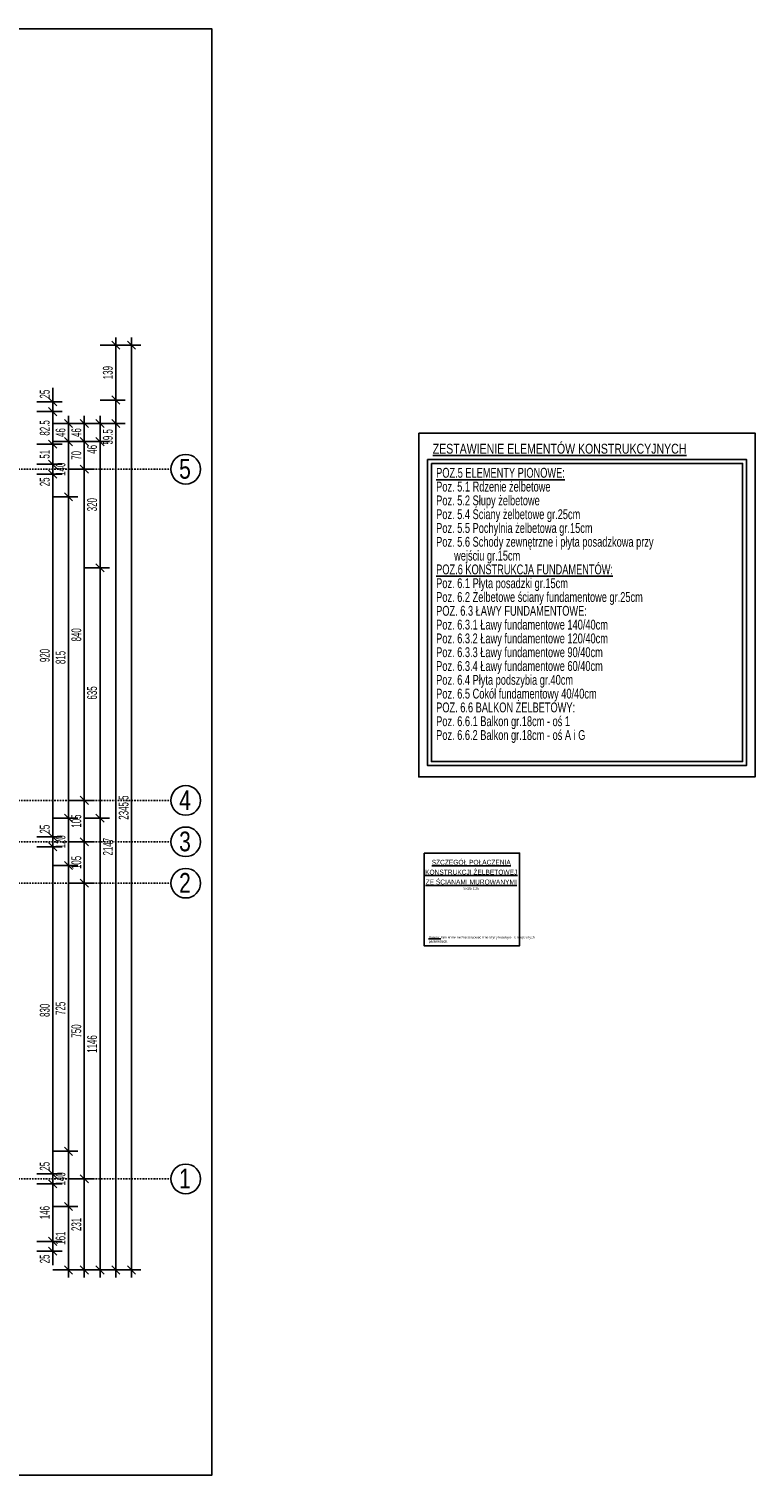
# Model space of a CAD drawing. Header units: millimetres. Extents: x -12386 to -7050, y -1495 to 2173.
# Tile 25 of 25: x -8892 to -7050, y -1495 to 2173. Entities that reach past the tile are written whole.
import ezdxf
from ezdxf.enums import TextEntityAlignment as Align

# ---------------------------------------------------------------- set-up
doc = ezdxf.new("R2010")
doc.units = ezdxf.units.MM
doc.header["$LTSCALE"] = 10
doc.linetypes.add('MO', pattern=[0.7, 0.35, -0.17, 0.01, -0.17])
doc.layers.add('BA_obw', color=230, linetype='Continuous', plot=False)
doc.layers.add('BZ_obw', color=230, linetype='Continuous', plot=False)
for name, color, linetype in [('BA_txs', 2, 'Continuous'), ('BA_wym', 1, 'Continuous'), ('BD_osm', 1, 'MO'), ('BD_txs', 2, 'Continuous'), ('BD_wic', 1, 'Continuous'), ('BZ_sym', 7, 'Continuous'), ('BZ_txg', 3, 'Continuous'), ('BZ_txs', 2, 'Continuous')]:
    doc.layers.add(name, color=color, linetype=linetype)
doc.styles.add('BIKTG', font='bikromsw.shx', dxfattribs={"width": 0.8})
doc.styles.add('BIKTS', font='bikromsw.shx', dxfattribs={"width": 0.8})
doc.styles.add('BIKWYM', font='bikromsw.shx', dxfattribs={"width": 0.6})
doc.dimstyles.new('BA_KR_100_cm', dxfattribs={"dimtxt": 25, "dimasz": 1.666667, "dimexe": 24, "dimexo": 0, "dimgap": 0, "dimtad": 0, "dimdec": 1, "dimrnd": 0.5, "dimzin": 9, "dimdsep": 46, "dimtxsty": 'BIKWYM', "dimblk": 'WYM-KR', "dimcen": 0, "dimdle": 20, "dimclrd": 256, "dimclre": 256, "dimclrt": 2, "dimadec": 0, "dimazin": 0, "dimtfac": 0.033333, "dimtdec": 1, "dimtmove": 0, "dimatfit": 3, "dimldrblk": 'WYM-KR', "dimfxl": 25, "dimfxlon": 1, "dimtvp": 0.8, "dimtolj": 1, "dimarcsym": 0})

# ---------------------------------------------------------------- blocks, each defined once
blk = doc.blocks.new('eoprz')
blk = doc.blocks.new('WYM-KR')
at = {"linetype": 'ByBlock'}
blk.add_line((11.52, 0), (-11.52, 0), dxfattribs=at)
at = {"color": 7, "linetype": 'ByBlock'}
blk.add_line((6.24, 6.24), (-6.24, -6.24), dxfattribs=at)
blk = doc.blocks.new('*D91')
at = {"layer": 'BA_wym', "lineweight": -2}
for p, q in [((-8872.1, -902.1), (-8808.1, -902.1)), ((-8832.1, -900.5), (-8832.1, -898.8)), ((-8832.1, -902.1), (-8832.1, -927.1)), ((-8872.1, -927.1), (-8808.1, -927.1)), ((-8832.1, -928.8), (-8832.1, -962.9))]:
    blk.add_line(p, q, dxfattribs=at)
at = {"layer": 'Defpoints', "color": 0}
for p in [(-8872.1, -902.1), (-8872.1, -927.1), (-8832.1, -927.1)]:
    blk.add_point(p, dxfattribs=at)
at = {"layer": 'BA_wym', "lineweight": -2, "xscale": 1.666666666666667, "yscale": 1.666666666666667, "zscale": 1.666666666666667}
for p, rotation in [((-8832.1, -902.1), 270), ((-8832.1, -927.1), 90)]:
    blk.add_blockref('WYM-KR', p, dxfattribs=dict(at, rotation=rotation))
at = {"layer": 'BA_wym', "color": 2, "insert": (-8852.1, -946.7), "char_height": 25, "attachment_point": 5, "rotation": 90, "style": 'BIKWYM'}
blk.add_mtext('\\A1;25', dxfattribs=at)
blk = doc.blocks.new('*D92')
at = {"layer": 'BA_wym', "lineweight": -2}
for p, q in [((-8872.1, -756.1), (-8808.1, -756.1)), ((-8832.1, -757.8), (-8832.1, -900.5)), ((-8872.1, -902.1), (-8808.1, -902.1))]:
    blk.add_line(p, q, dxfattribs=at)
at = {"layer": 'Defpoints', "color": 0}
for p in [(-8872.1, -756.1), (-8872.1, -902.1), (-8832.1, -902.1)]:
    blk.add_point(p, dxfattribs=at)
at = {"layer": 'BA_wym', "lineweight": -2, "xscale": 1.666666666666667, "yscale": 1.666666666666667, "zscale": 1.666666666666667}
for p, rotation in [((-8832.1, -756.1), 90), ((-8832.1, -902.1), 270)]:
    blk.add_blockref('WYM-KR', p, dxfattribs=dict(at, rotation=rotation))
at = {"layer": 'BA_wym', "color": 2, "insert": (-8852.1, -829.1), "char_height": 25, "attachment_point": 5, "rotation": 90, "style": 'BIKWYM'}
blk.add_mtext('\\A1;146', dxfattribs=at)
blk = doc.blocks.new('*D93')
at = {"layer": 'BA_wym', "lineweight": -2}
for p, q in [((-8832.1, -729.5), (-8832.1, -695.4)), ((-8872.1, -731.1), (-8808.1, -731.1)), ((-8832.1, -756.1), (-8832.1, -731.1)), ((-8872.1, -756.1), (-8808.1, -756.1)), ((-8832.1, -757.8), (-8832.1, -759.5))]:
    blk.add_line(p, q, dxfattribs=at)
at = {"layer": 'Defpoints', "color": 0}
for p in [(-8872.1, -731.1), (-8832.1, -731.1), (-8872.1, -756.1)]:
    blk.add_point(p, dxfattribs=at)
at = {"layer": 'BA_wym', "lineweight": -2, "xscale": 1.666666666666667, "yscale": 1.666666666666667, "zscale": 1.666666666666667}
for p, rotation in [((-8832.1, -731.1), 270), ((-8832.1, -756.1), 90)]:
    blk.add_blockref('WYM-KR', p, dxfattribs=dict(at, rotation=rotation))
at = {"layer": 'BA_wym', "color": 2, "insert": (-8852.1, -711.6), "char_height": 25, "attachment_point": 5, "rotation": 90, "style": 'BIKWYM'}
blk.add_mtext('\\A1;25', dxfattribs=at)
blk = doc.blocks.new('*D94')
at = {"layer": 'BA_wym', "lineweight": -2}
for p, q in [((-8872.1, 98.9), (-8808.1, 98.9)), ((-8832.1, 97.2), (-8832.1, -729.5)), ((-8872.1, -731.1), (-8808.1, -731.1))]:
    blk.add_line(p, q, dxfattribs=at)
at = {"layer": 'Defpoints', "color": 0}
for p in [(-8872.1, 98.9), (-8872.1, -731.1), (-8832.1, -731.1)]:
    blk.add_point(p, dxfattribs=at)
at = {"layer": 'BA_wym', "lineweight": -2, "xscale": 1.666666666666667, "yscale": 1.666666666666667, "zscale": 1.666666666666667}
for p, rotation in [((-8832.1, 98.9), 90), ((-8832.1, -731.1), 270)]:
    blk.add_blockref('WYM-KR', p, dxfattribs=dict(at, rotation=rotation))
at = {"layer": 'BA_wym', "color": 2, "insert": (-8852.1, -316.1), "char_height": 25, "attachment_point": 5, "rotation": 90, "style": 'BIKWYM'}
blk.add_mtext('\\A1;830', dxfattribs=at)
blk = doc.blocks.new('*D95')
at = {"layer": 'BA_wym', "lineweight": -2}
for p, q in [((-8832.1, 125.5), (-8832.1, 159.6)), ((-8872.1, 123.9), (-8808.1, 123.9)), ((-8832.1, 98.9), (-8832.1, 123.9)), ((-8872.1, 98.9), (-8808.1, 98.9)), ((-8832.1, 97.2), (-8832.1, 95.5))]:
    blk.add_line(p, q, dxfattribs=at)
at = {"layer": 'Defpoints', "color": 0}
for p in [(-8872.1, 123.9), (-8832.1, 123.9), (-8872.1, 98.9)]:
    blk.add_point(p, dxfattribs=at)
at = {"layer": 'BA_wym', "lineweight": -2, "xscale": 1.666666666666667, "yscale": 1.666666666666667, "zscale": 1.666666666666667}
for p, rotation in [((-8832.1, 123.9), 270), ((-8832.1, 98.9), 90)]:
    blk.add_blockref('WYM-KR', p, dxfattribs=dict(at, rotation=rotation))
at = {"layer": 'BA_wym', "color": 2, "insert": (-8852.1, 143.4), "char_height": 25, "attachment_point": 5, "rotation": 90, "style": 'BIKWYM'}
blk.add_mtext('\\A1;25', dxfattribs=at)
blk = doc.blocks.new('*D96')
at = {"layer": 'BA_wym', "lineweight": -2}
for p, q in [((-8872.1, 1043.9), (-8808.1, 1043.9)), ((-8832.1, 125.5), (-8832.1, 1042.2)), ((-8872.1, 123.9), (-8808.1, 123.9))]:
    blk.add_line(p, q, dxfattribs=at)
at = {"layer": 'Defpoints', "color": 0}
for p in [(-8872.1, 1043.9), (-8832.1, 1043.9), (-8872.1, 123.9)]:
    blk.add_point(p, dxfattribs=at)
at = {"layer": 'BA_wym', "lineweight": -2, "xscale": 1.666666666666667, "yscale": 1.666666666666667, "zscale": 1.666666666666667}
for p, rotation in [((-8832.1, 1043.9), 90), ((-8832.1, 123.9), 270)]:
    blk.add_blockref('WYM-KR', p, dxfattribs=dict(at, rotation=rotation))
at = {"layer": 'BA_wym', "color": 2, "insert": (-8852.1, 583.9), "char_height": 25, "attachment_point": 5, "rotation": 90, "style": 'BIKWYM'}
blk.add_mtext('\\A1;920', dxfattribs=at)
blk = doc.blocks.new('*D97')
at = {"layer": 'BA_wym', "lineweight": -2}
for p, q in [((-8872.1, 1068.9), (-8808.1, 1068.9)), ((-8832.1, 1070.5), (-8832.1, 1072.2)), ((-8832.1, 1068.9), (-8832.1, 1043.9)), ((-8872.1, 1043.9), (-8808.1, 1043.9)), ((-8832.1, 1042.2), (-8832.1, 1008.1))]:
    blk.add_line(p, q, dxfattribs=at)
at = {"layer": 'Defpoints', "color": 0}
for p in [(-8872.1, 1068.9), (-8872.1, 1043.9), (-8832.1, 1043.9)]:
    blk.add_point(p, dxfattribs=at)
at = {"layer": 'BA_wym', "lineweight": -2, "xscale": 1.666666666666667, "yscale": 1.666666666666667, "zscale": 1.666666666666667}
for p, rotation in [((-8832.1, 1068.9), 270), ((-8832.1, 1043.9), 90)]:
    blk.add_blockref('WYM-KR', p, dxfattribs=dict(at, rotation=rotation))
at = {"layer": 'BA_wym', "color": 2, "insert": (-8852.1, 1024.3), "char_height": 25, "attachment_point": 5, "rotation": 90, "style": 'BIKWYM'}
blk.add_mtext('\\A1;25', dxfattribs=at)
blk = doc.blocks.new('*D98')
at = {"layer": 'BA_wym', "lineweight": -2}
for p, q in [((-8872.1, 1119.9), (-8808.1, 1119.9)), ((-8832.1, 1070.5), (-8832.1, 1118.2)), ((-8872.1, 1068.9), (-8808.1, 1068.9))]:
    blk.add_line(p, q, dxfattribs=at)
at = {"layer": 'Defpoints', "color": 0}
for p in [(-8872.1, 1119.9), (-8832.1, 1119.9), (-8872.1, 1068.9)]:
    blk.add_point(p, dxfattribs=at)
at = {"layer": 'BA_wym', "lineweight": -2, "xscale": 1.666666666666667, "yscale": 1.666666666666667, "zscale": 1.666666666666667}
for p, rotation in [((-8832.1, 1119.9), 90), ((-8832.1, 1068.9), 270)]:
    blk.add_blockref('WYM-KR', p, dxfattribs=dict(at, rotation=rotation))
at = {"layer": 'BA_wym', "color": 2, "insert": (-8852.1, 1094.4), "char_height": 25, "attachment_point": 5, "rotation": 90, "style": 'BIKWYM'}
blk.add_mtext('\\A1;51', dxfattribs=at)
blk = doc.blocks.new('*D99')
at = {"layer": 'BA_wym', "lineweight": -2}
for p, q in [((-8872.1, 1202.4), (-8808.1, 1202.4)), ((-8832.1, 1200.7), (-8832.1, 1121.5)), ((-8872.1, 1119.9), (-8808.1, 1119.9))]:
    blk.add_line(p, q, dxfattribs=at)
at = {"layer": 'Defpoints', "color": 0}
for p in [(-8872.1, 1202.4), (-8872.1, 1119.9), (-8832.1, 1119.9)]:
    blk.add_point(p, dxfattribs=at)
at = {"layer": 'BA_wym', "lineweight": -2, "xscale": 1.666666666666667, "yscale": 1.666666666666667, "zscale": 1.666666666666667}
for p, rotation in [((-8832.1, 1202.4), 90), ((-8832.1, 1119.9), 270)]:
    blk.add_blockref('WYM-KR', p, dxfattribs=dict(at, rotation=rotation))
at = {"layer": 'BA_wym', "color": 2, "insert": (-8852.1, 1161.1), "char_height": 25, "attachment_point": 5, "rotation": 90, "style": 'BIKWYM'}
blk.add_mtext('\\A1;82.5', dxfattribs=at)
blk = doc.blocks.new('*D100')
at = {"layer": 'BA_wym', "lineweight": -2}
for p, q in [((-8832.1, 1229), (-8832.1, 1263.1)), ((-8872.1, 1227.4), (-8808.1, 1227.4)), ((-8832.1, 1202.4), (-8832.1, 1227.4)), ((-8872.1, 1202.4), (-8808.1, 1202.4)), ((-8832.1, 1200.7), (-8832.1, 1199))]:
    blk.add_line(p, q, dxfattribs=at)
at = {"layer": 'Defpoints', "color": 0}
for p in [(-8872.1, 1227.4), (-8832.1, 1227.4), (-8872.1, 1202.4)]:
    blk.add_point(p, dxfattribs=at)
at = {"layer": 'BA_wym', "lineweight": -2, "xscale": 1.666666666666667, "yscale": 1.666666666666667, "zscale": 1.666666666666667}
for p, rotation in [((-8832.1, 1227.4), 270), ((-8832.1, 1202.4), 90)]:
    blk.add_blockref('WYM-KR', p, dxfattribs=dict(at, rotation=rotation))
at = {"layer": 'BA_wym', "color": 2, "insert": (-8852.1, 1246.9), "char_height": 25, "attachment_point": 5, "rotation": 90, "style": 'BIKWYM'}
blk.add_mtext('\\A1;25', dxfattribs=at)
blk = doc.blocks.new('*D101')
at = {"layer": 'BA_wym', "lineweight": -2}
for p, q in [((-8832.1, -813.6), (-8768.1, -813.6)), ((-8792.1, -815.3), (-8792.1, -973)), ((-8832.1, -974.6), (-8768.1, -974.6))]:
    blk.add_line(p, q, dxfattribs=at)
at = {"layer": 'Defpoints', "color": 0}
for p in [(-8832.1, -813.6), (-8832.1, -974.6), (-8792.1, -974.6)]:
    blk.add_point(p, dxfattribs=at)
at = {"layer": 'BA_wym', "lineweight": -2, "xscale": 1.666666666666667, "yscale": 1.666666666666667, "zscale": 1.666666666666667}
for p, rotation in [((-8792.1, -813.6), 90), ((-8792.1, -974.6), 270)]:
    blk.add_blockref('WYM-KR', p, dxfattribs=dict(at, rotation=rotation))
at = {"layer": 'BA_wym', "color": 2, "insert": (-8812.1, -894.1), "char_height": 25, "attachment_point": 5, "rotation": 90, "style": 'BIKWYM'}
blk.add_mtext('\\A1;161', dxfattribs=at)
blk = doc.blocks.new('*D102')
at = {"layer": 'BA_wym', "lineweight": -2}
for p, q in [((-8832.1, -673.6), (-8768.1, -673.6)), ((-8792.1, -812), (-8792.1, -675.3)), ((-8832.1, -813.6), (-8768.1, -813.6))]:
    blk.add_line(p, q, dxfattribs=at)
at = {"layer": 'Defpoints', "color": 0}
for p in [(-8832.1, -673.6), (-8792.1, -673.6), (-8832.1, -813.6)]:
    blk.add_point(p, dxfattribs=at)
at = {"layer": 'BA_wym', "lineweight": -2, "xscale": 1.666666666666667, "yscale": 1.666666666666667, "zscale": 1.666666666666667}
for p, rotation in [((-8792.1, -673.6), 90), ((-8792.1, -813.6), 270)]:
    blk.add_blockref('WYM-KR', p, dxfattribs=dict(at, rotation=rotation))
at = {"layer": 'BA_wym', "color": 2, "insert": (-8812.1, -743.6), "char_height": 25, "attachment_point": 5, "rotation": 90, "style": 'BIKWYM'}
blk.add_mtext('\\A1;140', dxfattribs=at)
blk = doc.blocks.new('*D103')
at = {"layer": 'BA_wym', "lineweight": -2}
for p, q in [((-8832.1, 51.4), (-8768.1, 51.4)), ((-8792.1, 49.7), (-8792.1, -672)), ((-8832.1, -673.6), (-8768.1, -673.6))]:
    blk.add_line(p, q, dxfattribs=at)
at = {"layer": 'Defpoints', "color": 0}
for p in [(-8832.1, 51.4), (-8832.1, -673.6), (-8792.1, -673.6)]:
    blk.add_point(p, dxfattribs=at)
at = {"layer": 'BA_wym', "lineweight": -2, "xscale": 1.666666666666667, "yscale": 1.666666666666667, "zscale": 1.666666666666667}
for p, rotation in [((-8792.1, 51.4), 90), ((-8792.1, -673.6), 270)]:
    blk.add_blockref('WYM-KR', p, dxfattribs=dict(at, rotation=rotation))
at = {"layer": 'BA_wym', "color": 2, "insert": (-8812.1, -311.1), "char_height": 25, "attachment_point": 5, "rotation": 90, "style": 'BIKWYM'}
blk.add_mtext('\\A1;725', dxfattribs=at)
blk = doc.blocks.new('*D104')
at = {"layer": 'BA_wym', "lineweight": -2}
for p, q in [((-8832.1, 171.4), (-8768.1, 171.4)), ((-8792.1, 53), (-8792.1, 169.7)), ((-8832.1, 51.4), (-8768.1, 51.4))]:
    blk.add_line(p, q, dxfattribs=at)
at = {"layer": 'Defpoints', "color": 0}
for p in [(-8832.1, 171.4), (-8792.1, 171.4), (-8832.1, 51.4)]:
    blk.add_point(p, dxfattribs=at)
at = {"layer": 'BA_wym', "lineweight": -2, "xscale": 1.666666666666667, "yscale": 1.666666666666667, "zscale": 1.666666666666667}
for p, rotation in [((-8792.1, 171.4), 90), ((-8792.1, 51.4), 270)]:
    blk.add_blockref('WYM-KR', p, dxfattribs=dict(at, rotation=rotation))
at = {"layer": 'BA_wym', "color": 2, "insert": (-8812.1, 111.4), "char_height": 25, "attachment_point": 5, "rotation": 90, "style": 'BIKWYM'}
blk.add_mtext('\\A1;120', dxfattribs=at)
blk = doc.blocks.new('*D105')
at = {"layer": 'BA_wym', "lineweight": -2}
for p, q in [((-8832.1, 986.4), (-8768.1, 986.4)), ((-8792.1, 173), (-8792.1, 984.7)), ((-8832.1, 171.4), (-8768.1, 171.4))]:
    blk.add_line(p, q, dxfattribs=at)
at = {"layer": 'Defpoints', "color": 0}
for p in [(-8832.1, 986.4), (-8792.1, 986.4), (-8832.1, 171.4)]:
    blk.add_point(p, dxfattribs=at)
at = {"layer": 'BA_wym', "lineweight": -2, "xscale": 1.666666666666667, "yscale": 1.666666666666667, "zscale": 1.666666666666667}
for p, rotation in [((-8792.1, 986.4), 90), ((-8792.1, 171.4), 270)]:
    blk.add_blockref('WYM-KR', p, dxfattribs=dict(at, rotation=rotation))
at = {"layer": 'BA_wym', "color": 2, "insert": (-8812.1, 578.9), "char_height": 25, "attachment_point": 5, "rotation": 90, "style": 'BIKWYM'}
blk.add_mtext('\\A1;815', dxfattribs=at)
blk = doc.blocks.new('*D106')
at = {"layer": 'BA_wym', "lineweight": -2}
for p, q in [((-8832.1, 1126.4), (-8768.1, 1126.4)), ((-8792.1, 1124.7), (-8792.1, 988)), ((-8832.1, 986.4), (-8768.1, 986.4))]:
    blk.add_line(p, q, dxfattribs=at)
at = {"layer": 'Defpoints', "color": 0}
for p in [(-8832.1, 1126.4), (-8832.1, 986.4), (-8792.1, 986.4)]:
    blk.add_point(p, dxfattribs=at)
at = {"layer": 'BA_wym', "lineweight": -2, "xscale": 1.666666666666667, "yscale": 1.666666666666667, "zscale": 1.666666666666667}
for p, rotation in [((-8792.1, 1126.4), 90), ((-8792.1, 986.4), 270)]:
    blk.add_blockref('WYM-KR', p, dxfattribs=dict(at, rotation=rotation))
at = {"layer": 'BA_wym', "color": 2, "insert": (-8812.1, 1056.4), "char_height": 25, "attachment_point": 5, "rotation": 90, "style": 'BIKWYM'}
blk.add_mtext('\\A1;140', dxfattribs=at)
blk = doc.blocks.new('*D107')
at = {"layer": 'BA_wym', "lineweight": -2}
for p, q in [((-8832.1, 1172.4), (-8768.1, 1172.4)), ((-8792.1, 1128), (-8792.1, 1170.7)), ((-8832.1, 1126.4), (-8768.1, 1126.4))]:
    blk.add_line(p, q, dxfattribs=at)
at = {"layer": 'Defpoints', "color": 0}
for p in [(-8832.1, 1172.4), (-8792.1, 1172.4), (-8832.1, 1126.4)]:
    blk.add_point(p, dxfattribs=at)
at = {"layer": 'BA_wym', "lineweight": -2, "xscale": 1.666666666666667, "yscale": 1.666666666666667, "zscale": 1.666666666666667}
for p, rotation in [((-8792.1, 1172.4), 90), ((-8792.1, 1126.4), 270)]:
    blk.add_blockref('WYM-KR', p, dxfattribs=dict(at, rotation=rotation))
at = {"layer": 'BA_wym', "color": 2, "insert": (-8812.1, 1149.4), "char_height": 25, "attachment_point": 5, "rotation": 90, "style": 'BIKWYM'}
blk.add_mtext('\\A1;46', dxfattribs=at)
blk = doc.blocks.new('*D108')
at = {"layer": 'BA_wym', "lineweight": -2}
for p, q in [((-8792.1, -743.6), (-8728.1, -743.6)), ((-8752.1, -745.3), (-8752.1, -973)), ((-8792.1, -974.6), (-8728.1, -974.6))]:
    blk.add_line(p, q, dxfattribs=at)
at = {"layer": 'Defpoints', "color": 0}
for p in [(-8792.1, -743.6), (-8792.1, -974.6), (-8752.1, -974.6)]:
    blk.add_point(p, dxfattribs=at)
at = {"layer": 'BA_wym', "lineweight": -2, "xscale": 1.666666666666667, "yscale": 1.666666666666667, "zscale": 1.666666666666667}
for p, rotation in [((-8752.1, -743.6), 90), ((-8752.1, -974.6), 270)]:
    blk.add_blockref('WYM-KR', p, dxfattribs=dict(at, rotation=rotation))
at = {"layer": 'BA_wym', "color": 2, "insert": (-8772.1, -859.1), "char_height": 25, "attachment_point": 5, "rotation": 90, "style": 'BIKWYM'}
blk.add_mtext('\\A1;231', dxfattribs=at)
blk = doc.blocks.new('*D109')
at = {"layer": 'BA_wym', "lineweight": -2}
for p, q in [((-8792.1, 6.4), (-8728.1, 6.4)), ((-8752.1, 4.7), (-8752.1, -742)), ((-8792.1, -743.6), (-8728.1, -743.6))]:
    blk.add_line(p, q, dxfattribs=at)
at = {"layer": 'Defpoints', "color": 0}
for p in [(-8792.1, 6.4), (-8792.1, -743.6), (-8752.1, -743.6)]:
    blk.add_point(p, dxfattribs=at)
at = {"layer": 'BA_wym', "lineweight": -2, "xscale": 1.666666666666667, "yscale": 1.666666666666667, "zscale": 1.666666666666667}
for p, rotation in [((-8752.1, 6.4), 90), ((-8752.1, -743.6), 270)]:
    blk.add_blockref('WYM-KR', p, dxfattribs=dict(at, rotation=rotation))
at = {"layer": 'BA_wym', "color": 2, "insert": (-8772.1, -368.6), "char_height": 25, "attachment_point": 5, "rotation": 90, "style": 'BIKWYM'}
blk.add_mtext('\\A1;750', dxfattribs=at)
blk = doc.blocks.new('*D110')
at = {"layer": 'BA_wym', "lineweight": -2}
for p, q in [((-8792.1, 111.4), (-8728.1, 111.4)), ((-8752.1, 109.7), (-8752.1, 8)), ((-8792.1, 6.4), (-8728.1, 6.4))]:
    blk.add_line(p, q, dxfattribs=at)
at = {"layer": 'Defpoints', "color": 0}
for p in [(-8792.1, 111.4), (-8792.1, 6.4), (-8752.1, 6.4)]:
    blk.add_point(p, dxfattribs=at)
at = {"layer": 'BA_wym', "lineweight": -2, "xscale": 1.666666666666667, "yscale": 1.666666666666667, "zscale": 1.666666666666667}
for p, rotation in [((-8752.1, 111.4), 90), ((-8752.1, 6.4), 270)]:
    blk.add_blockref('WYM-KR', p, dxfattribs=dict(at, rotation=rotation))
at = {"layer": 'BA_wym', "color": 2, "insert": (-8772.1, 58.9), "char_height": 25, "attachment_point": 5, "rotation": 90, "style": 'BIKWYM'}
blk.add_mtext('\\A1;105', dxfattribs=at)
blk = doc.blocks.new('*D111')
at = {"layer": 'BA_wym', "lineweight": -2}
for p, q in [((-8792.1, 216.4), (-8728.1, 216.4)), ((-8752.1, 113), (-8752.1, 214.7)), ((-8792.1, 111.4), (-8728.1, 111.4))]:
    blk.add_line(p, q, dxfattribs=at)
at = {"layer": 'Defpoints', "color": 0}
for p in [(-8792.1, 216.4), (-8752.1, 216.4), (-8792.1, 111.4)]:
    blk.add_point(p, dxfattribs=at)
at = {"layer": 'BA_wym', "lineweight": -2, "xscale": 1.666666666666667, "yscale": 1.666666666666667, "zscale": 1.666666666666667}
for p, rotation in [((-8752.1, 216.4), 90), ((-8752.1, 111.4), 270)]:
    blk.add_blockref('WYM-KR', p, dxfattribs=dict(at, rotation=rotation))
at = {"layer": 'BA_wym', "color": 2, "insert": (-8772.1, 163.9), "char_height": 25, "attachment_point": 5, "rotation": 90, "style": 'BIKWYM'}
blk.add_mtext('\\A1;105', dxfattribs=at)
blk = doc.blocks.new('*D112')
at = {"layer": 'BA_wym', "lineweight": -2}
for p, q in [((-8792.1, 1056.4), (-8728.1, 1056.4)), ((-8752.1, 1054.7), (-8752.1, 218)), ((-8792.1, 216.4), (-8728.1, 216.4))]:
    blk.add_line(p, q, dxfattribs=at)
at = {"layer": 'Defpoints', "color": 0}
for p in [(-8792.1, 1056.4), (-8792.1, 216.4), (-8752.1, 216.4)]:
    blk.add_point(p, dxfattribs=at)
at = {"layer": 'BA_wym', "lineweight": -2, "xscale": 1.666666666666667, "yscale": 1.666666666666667, "zscale": 1.666666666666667}
for p, rotation in [((-8752.1, 1056.4), 90), ((-8752.1, 216.4), 270)]:
    blk.add_blockref('WYM-KR', p, dxfattribs=dict(at, rotation=rotation))
at = {"layer": 'BA_wym', "color": 2, "insert": (-8772.1, 636.4), "char_height": 25, "attachment_point": 5, "rotation": 90, "style": 'BIKWYM'}
blk.add_mtext('\\A1;840', dxfattribs=at)
blk = doc.blocks.new('*D113')
at = {"layer": 'BA_wym', "lineweight": -2}
for p, q in [((-8792.1, 1126.4), (-8728.1, 1126.4)), ((-8752.1, 1058), (-8752.1, 1124.7)), ((-8792.1, 1056.4), (-8728.1, 1056.4))]:
    blk.add_line(p, q, dxfattribs=at)
at = {"layer": 'Defpoints', "color": 0}
for p in [(-8792.1, 1126.4), (-8752.1, 1126.4), (-8792.1, 1056.4)]:
    blk.add_point(p, dxfattribs=at)
at = {"layer": 'BA_wym', "lineweight": -2, "xscale": 1.666666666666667, "yscale": 1.666666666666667, "zscale": 1.666666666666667}
for p, rotation in [((-8752.1, 1126.4), 90), ((-8752.1, 1056.4), 270)]:
    blk.add_blockref('WYM-KR', p, dxfattribs=dict(at, rotation=rotation))
at = {"layer": 'BA_wym', "color": 2, "insert": (-8772.1, 1091.4), "char_height": 25, "attachment_point": 5, "rotation": 90, "style": 'BIKWYM'}
blk.add_mtext('\\A1;70', dxfattribs=at)
blk = doc.blocks.new('*D114')
at = {"layer": 'BA_wym', "lineweight": -2}
for p, q in [((-8792.1, 1172.4), (-8728.1, 1172.4)), ((-8752.1, 1128), (-8752.1, 1170.7)), ((-8792.1, 1126.4), (-8728.1, 1126.4))]:
    blk.add_line(p, q, dxfattribs=at)
at = {"layer": 'Defpoints', "color": 0}
for p in [(-8792.1, 1172.4), (-8752.1, 1172.4), (-8792.1, 1126.4)]:
    blk.add_point(p, dxfattribs=at)
at = {"layer": 'BA_wym', "lineweight": -2, "xscale": 1.666666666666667, "yscale": 1.666666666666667, "zscale": 1.666666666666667}
for p, rotation in [((-8752.1, 1172.4), 90), ((-8752.1, 1126.4), 270)]:
    blk.add_blockref('WYM-KR', p, dxfattribs=dict(at, rotation=rotation))
at = {"layer": 'BA_wym', "color": 2, "insert": (-8772.1, 1149.4), "char_height": 25, "attachment_point": 5, "rotation": 90, "style": 'BIKWYM'}
blk.add_mtext('\\A1;46', dxfattribs=at)
blk = doc.blocks.new('*D115')
at = {"layer": 'BA_wym', "lineweight": -2}
for p, q in [((-8752.1, 171.4), (-8688.1, 171.4)), ((-8712.1, 169.7), (-8712.1, -973)), ((-8752.1, -974.6), (-8688.1, -974.6))]:
    blk.add_line(p, q, dxfattribs=at)
at = {"layer": 'Defpoints', "color": 0}
for p in [(-8752.1, 171.4), (-8752.1, -974.6), (-8712.1, -974.6)]:
    blk.add_point(p, dxfattribs=at)
at = {"layer": 'BA_wym', "lineweight": -2, "xscale": 1.666666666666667, "yscale": 1.666666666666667, "zscale": 1.666666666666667}
for p, rotation in [((-8712.1, 171.4), 90), ((-8712.1, -974.6), 270)]:
    blk.add_blockref('WYM-KR', p, dxfattribs=dict(at, rotation=rotation))
at = {"layer": 'BA_wym', "color": 2, "insert": (-8732.1, -401.6), "char_height": 25, "attachment_point": 5, "rotation": 90, "style": 'BIKWYM'}
blk.add_mtext('\\A1;1146', dxfattribs=at)
blk = doc.blocks.new('*D116')
at = {"layer": 'BA_wym', "lineweight": -2}
for p, q in [((-8752.1, 806.4), (-8688.1, 806.4)), ((-8712.1, 804.7), (-8712.1, 173)), ((-8752.1, 171.4), (-8688.1, 171.4))]:
    blk.add_line(p, q, dxfattribs=at)
at = {"layer": 'Defpoints', "color": 0}
for p in [(-8752.1, 806.4), (-8752.1, 171.4), (-8712.1, 171.4)]:
    blk.add_point(p, dxfattribs=at)
at = {"layer": 'BA_wym', "lineweight": -2, "xscale": 1.666666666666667, "yscale": 1.666666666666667, "zscale": 1.666666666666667}
for p, rotation in [((-8712.1, 806.4), 90), ((-8712.1, 171.4), 270)]:
    blk.add_blockref('WYM-KR', p, dxfattribs=dict(at, rotation=rotation))
at = {"layer": 'BA_wym', "color": 2, "insert": (-8732.1, 488.9), "char_height": 25, "attachment_point": 5, "rotation": 90, "style": 'BIKWYM'}
blk.add_mtext('\\A1;635', dxfattribs=at)
blk = doc.blocks.new('*D117')
at = {"layer": 'BA_wym', "lineweight": -2}
for p, q in [((-8752.1, 1126.4), (-8688.1, 1126.4)), ((-8712.1, 1124.7), (-8712.1, 808)), ((-8752.1, 806.4), (-8688.1, 806.4))]:
    blk.add_line(p, q, dxfattribs=at)
at = {"layer": 'Defpoints', "color": 0}
for p in [(-8752.1, 1126.4), (-8752.1, 806.4), (-8712.1, 806.4)]:
    blk.add_point(p, dxfattribs=at)
at = {"layer": 'BA_wym', "lineweight": -2, "xscale": 1.666666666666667, "yscale": 1.666666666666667, "zscale": 1.666666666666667}
for p, rotation in [((-8712.1, 1126.4), 90), ((-8712.1, 806.4), 270)]:
    blk.add_blockref('WYM-KR', p, dxfattribs=dict(at, rotation=rotation))
at = {"layer": 'BA_wym', "color": 2, "insert": (-8732.1, 966.4), "char_height": 25, "attachment_point": 5, "rotation": 90, "style": 'BIKWYM'}
blk.add_mtext('\\A1;320', dxfattribs=at)
blk = doc.blocks.new('*D118')
at = {"layer": 'BA_wym', "lineweight": -2}
for p, q in [((-8712.1, 1174), (-8712.1, 1175.7)), ((-8752.1, 1172.4), (-8688.1, 1172.4)), ((-8712.1, 1172.4), (-8712.1, 1126.4)), ((-8752.1, 1126.4), (-8688.1, 1126.4)), ((-8712.1, 1124.7), (-8712.1, 1090.6))]:
    blk.add_line(p, q, dxfattribs=at)
at = {"layer": 'Defpoints', "color": 0}
for p in [(-8752.1, 1172.4), (-8752.1, 1126.4), (-8712.1, 1126.4)]:
    blk.add_point(p, dxfattribs=at)
at = {"layer": 'BA_wym', "lineweight": -2, "xscale": 1.666666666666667, "yscale": 1.666666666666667, "zscale": 1.666666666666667}
for p, rotation in [((-8712.1, 1172.4), 270), ((-8712.1, 1126.4), 90)]:
    blk.add_blockref('WYM-KR', p, dxfattribs=dict(at, rotation=rotation))
at = {"layer": 'BA_wym', "color": 2, "insert": (-8732.1, 1106.8), "char_height": 25, "attachment_point": 5, "rotation": 90, "style": 'BIKWYM'}
blk.add_mtext('\\A1;46', dxfattribs=at)
blk = doc.blocks.new('*D119')
at = {"layer": 'BA_wym', "lineweight": -2}
for p, q in [((-8712.1, 1172.4), (-8648.1, 1172.4)), ((-8672.1, 1170.7), (-8672.1, -973)), ((-8712.1, -974.6), (-8648.1, -974.6))]:
    blk.add_line(p, q, dxfattribs=at)
at = {"layer": 'Defpoints', "color": 0}
for p in [(-8712.1, 1172.4), (-8712.1, -974.6), (-8672.1, -974.6)]:
    blk.add_point(p, dxfattribs=at)
at = {"layer": 'BA_wym', "lineweight": -2, "xscale": 1.666666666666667, "yscale": 1.666666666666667, "zscale": 1.666666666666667}
for p, rotation in [((-8672.1, 1172.4), 90), ((-8672.1, -974.6), 270)]:
    blk.add_blockref('WYM-KR', p, dxfattribs=dict(at, rotation=rotation))
at = {"layer": 'BA_wym', "color": 2, "insert": (-8692.1, 98.9), "char_height": 25, "attachment_point": 5, "rotation": 90, "style": 'BIKWYM'}
blk.add_mtext('\\A1;2147', dxfattribs=at)
blk = doc.blocks.new('*D120')
at = {"layer": 'BA_wym', "lineweight": -2}
for p, q in [((-8712.1, 1231.9), (-8648.1, 1231.9)), ((-8672.1, 1233.6), (-8672.1, 1235.2)), ((-8672.1, 1231.9), (-8672.1, 1172.4)), ((-8712.1, 1172.4), (-8648.1, 1172.4)), ((-8672.1, 1170.7), (-8672.1, 1108.1))]:
    blk.add_line(p, q, dxfattribs=at)
at = {"layer": 'Defpoints', "color": 0}
for p in [(-8712.1, 1231.9), (-8712.1, 1172.4), (-8672.1, 1172.4)]:
    blk.add_point(p, dxfattribs=at)
at = {"layer": 'BA_wym', "lineweight": -2, "xscale": 1.666666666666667, "yscale": 1.666666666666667, "zscale": 1.666666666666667}
for p, rotation in [((-8672.1, 1231.9), 270), ((-8672.1, 1172.4), 90)]:
    blk.add_blockref('WYM-KR', p, dxfattribs=dict(at, rotation=rotation))
at = {"layer": 'BA_wym', "color": 2, "insert": (-8692.1, 1138.5), "char_height": 25, "attachment_point": 5, "rotation": 90, "style": 'BIKWYM'}
blk.add_mtext('\\A1;59.5', dxfattribs=at)
blk = doc.blocks.new('*D121')
at = {"layer": 'BA_wym', "lineweight": -2}
for p, q in [((-8712.1, 1370.9), (-8648.1, 1370.9)), ((-8672.1, 1233.6), (-8672.1, 1369.2)), ((-8712.1, 1231.9), (-8648.1, 1231.9))]:
    blk.add_line(p, q, dxfattribs=at)
at = {"layer": 'Defpoints', "color": 0}
for p in [(-8712.1, 1370.9), (-8672.1, 1370.9), (-8712.1, 1231.9)]:
    blk.add_point(p, dxfattribs=at)
at = {"layer": 'BA_wym', "lineweight": -2, "xscale": 1.666666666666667, "yscale": 1.666666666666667, "zscale": 1.666666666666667}
for p, rotation in [((-8672.1, 1370.9), 90), ((-8672.1, 1231.9), 270)]:
    blk.add_blockref('WYM-KR', p, dxfattribs=dict(at, rotation=rotation))
at = {"layer": 'BA_wym', "color": 2, "insert": (-8692.1, 1301.4), "char_height": 25, "attachment_point": 5, "rotation": 90, "style": 'BIKWYM'}
blk.add_mtext('\\A1;139', dxfattribs=at)
blk = doc.blocks.new('*D122')
at = {"layer": 'BA_wym', "lineweight": -2}
for p, q in [((-8672.1, 1370.9), (-8608.1, 1370.9)), ((-8632.1, 1369.2), (-8632.1, -973)), ((-8672.1, -974.6), (-8608.1, -974.6))]:
    blk.add_line(p, q, dxfattribs=at)
at = {"layer": 'Defpoints', "color": 0}
for p in [(-8672.1, 1370.9), (-8672.1, -974.6), (-8632.1, -974.6)]:
    blk.add_point(p, dxfattribs=at)
at = {"layer": 'BA_wym', "lineweight": -2, "xscale": 1.666666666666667, "yscale": 1.666666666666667, "zscale": 1.666666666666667}
for p, rotation in [((-8632.1, 1370.9), 90), ((-8632.1, -974.6), 270)]:
    blk.add_blockref('WYM-KR', p, dxfattribs=dict(at, rotation=rotation))
at = {"layer": 'BA_wym', "color": 2, "insert": (-8652.1, 198.1), "char_height": 25, "attachment_point": 5, "rotation": 90, "style": 'BIKWYM'}
blk.add_mtext('\\A1;2345.5', dxfattribs=at)

msp = doc.modelspace()

# ---------------------------------------------------------------- linework, layer by layer
at = {"layer": 'BA_obw'}
msp.add_lwpolyline([(-12385.85, 2173.17), (-8427.97, 2173.17), (-8427.97, -1494.91), (-12385.85, -1494.91)], close=True, dxfattribs=at)
at = {"layer": 'BA_txs', "color": 2}
for points in [[(-7881.14, 1081.15), (-7071.91, 1081.15), (-7071.91, 304.65), (-7881.14, 304.65)], [(-7871.14, 1071.15), (-7081.91, 1071.15), (-7081.91, 314.65), (-7871.14, 314.65)]]:
    msp.add_lwpolyline(points, close=True, dxfattribs=at)
at = {"layer": 'BD_osm'}
for points in [[(-12279.08, 1056.35), (-8532.08, 1056.35)], [(-12279.08, 216.35), (-8532.08, 216.35)], [(-12279.08, 111.35), (-8532.08, 111.35)], [(-12279.08, 6.35), (-8532.08, 6.35)], [(-12279.08, -743.65), (-8532.08, -743.65)]]:
    msp.add_lwpolyline(points, dxfattribs=at)
at = {"layer": 'BD_wic'}
for centre in [(-8494.58, 1056.35), (-8494.58, 216.35), (-8494.58, 111.35), (-8494.58, 6.35), (-8494.58, -743.65)]:
    msp.add_circle(centre, 37.5, dxfattribs=at)
at = {"layer": 'BZ_obw'}
msp.add_lwpolyline([(-7903.21, 1148.19), (-7050.03, 1148.19), (-7050.03, 275.82), (-7903.21, 275.82)], close=True, dxfattribs=at)
at = {"layer": 'BZ_obw', "elevation": 43808.94}
msp.add_lwpolyline([(-7890.06, 82.92), (-7647.52, 82.92), (-7647.52, -152.15), (-7890.06, -152.15)], close=True, dxfattribs=at)

# ---------------------------------------------------------------- block references
at = {"layer": 'BZ_sym'}
ref = msp.add_blockref('eoprz', (-7770.27, 24.37), dxfattribs=dict(at, xscale=0.05, yscale=0.05, zscale=0.05, rotation=359.9999999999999))
ref.add_attrib('Nazwa', '%%uKONSTRUKCJI ŻELBETOWEJ', dxfattribs={"layer": 'BZ_txg', "height": 12.5, "style": 'BIKTG', "width": 0.8}).set_placement((-7770.27, 34.37), align=Align.MIDDLE_CENTER)
ref = msp.add_blockref('eoprz', (-7770.27, 49.37), dxfattribs=dict(at, xscale=0.05, yscale=0.05, zscale=0.05, rotation=359.9999999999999))
ref.add_attrib('Nazwa', '%%USZCZEGÓŁ POŁĄCZENIA', dxfattribs={"layer": 'BZ_txg', "height": 12.5, "style": 'BIKTG', "width": 0.8}).set_placement((-7770.27, 59.37), align=Align.MIDDLE_CENTER)
ref = msp.add_blockref('eoprz', (-7770.27, -0.63), dxfattribs=dict(at, xscale=0.05, yscale=0.05, zscale=0.05, rotation=359.9999999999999))
ref.add_attrib('Nazwa', '%%UZE ŚCIANAMI MUROWANYMI', dxfattribs={"layer": 'BZ_txg', "height": 12.5, "style": 'BIKTG', "width": 0.8}).set_placement((-7770.27, 9.37), align=Align.MIDDLE_CENTER)
ref.add_attrib('Skala', 'Skala 1:25', dxfattribs={"layer": 'BZ_txs', "height": 6.25, "style": 'BIKTS', "width": 0.8}).set_placement((-7770.27, -6.88), align=Align.MIDDLE_CENTER)

# ---------------------------------------------------------------- texts
at = {"layer": 'BA_txs', "color": 3, "style": 'BIKTS', "width": 0.8}
msp.add_text('%%UZESTAWIENIE ELEMENTÓW KONSTRUKCYJNYCH', height=25, dxfattribs=at).set_placement((-7867.81, 1095.9))
at = {"layer": 'BA_txs', "insert": (-7859.14, 1059.82), "char_height": 25, "width": 795.0815, "attachment_point": 1, "line_spacing_factor": 0.84, "style": 'BIKTS'}
msp.add_mtext('\\pxt4;\\A1;\\Fbikromsw.shx|c1;\\L\\W0.7;POZ.5 ELEMENTY PIONOWE:\\P\\lPoz. 5.1 Rdzenie żelbetowe\\PPoz. 5.2 Słupy żelbetowe\\PPoz. 5.4 Ściany żelbetowe gr.25cm\\PPoz. 5.5 Pochylnia żelbetowa gr.15cm\\PPoz. 5.6 Schody zewnętrzne i płyta posadzkowa przy \\P       wejściu gr.15cm\\P\\LPOZ.6 KONSTRUKCJA FUNDAMENTÓW:\\P\\lPoz. 6.1 Płyta posadzki gr.15cm\\PPoz. 6.2 Żelbetowe ściany fundamentowe gr.25cm\\PPOZ. 6.3 ŁAWY FUNDAMENTOWE:\\PPoz. 6.3.1 Ławy fundamentowe 140/40cm\\PPoz. 6.3.2 Ławy fundamentowe 120/40cm\\PPoz. 6.3.3 Ławy fundamentowe 90/40cm\\PPoz. 6.3.4 Ławy fundamentowe 60/40cm\\PPoz. 6.4 Płyta podszybia gr.40cm\\PPoz. 6.5 Cokół fundamentowy 40/40cm\\PPOZ. 6.6 BALKON ŻELBETOWY:\\PPoz. 6.6.1 Balkon gr.18cm - oś 1\\PPoz. 6.6.2 Balkon gr.18cm - oś A i G', dxfattribs=at)
at = {"layer": 'BD_txs', "style": 'BIKTS', "width": 0.8}
for s, p in [('5', (-8511.39, 1032.29)), ('4', (-8511.39, 192.29)), ('3', (-8511.39, 87.29)), ('2', (-8511.39, -17.71)), ('1', (-8511.39, -767.71))]:
    msp.add_text(s, height=50, dxfattribs=at).set_placement(p)
at = {"layer": 'BZ_txs', "insert": (-7878.23, -127.63, 43808.94), "char_height": 6.25, "width": 222.0483, "attachment_point": 1, "style": 'BIKTS'}
msp.add_mtext('{\\LUwaga:} {\\Fbikromsw.shx|c1;zamiennie }można stosować inne szyny kotwiące ^I o niegorszych parametrach.', dxfattribs=at)

# ---------------------------------------------------------------- dimensions: what is measured, and where the dimension line sits
at = {"layer": 'BA_wym'}
for base, p1, p2, picture, middle in [((-8672.0758, 1370.8515), (-8712.0758, 1231.8984), (-8712.0758, 1370.8515), '*D121', (-8692.0758, 1301.3749)), ((-8632.08, -974.65), (-8672.08, 1370.85), (-8672.08, -974.65), '*D122', (-8652.08, 198.1)), ((-8832.08, 1227.35), (-8872.08, 1202.35), (-8872.08, 1227.35), '*D100', (-8852.08, 1246.88)), ((-8672.0758, 1172.3515), (-8712.0758, 1231.8984), (-8712.0758, 1172.3515), '*D120', (-8692.0758, 1138.542)), ((-8832.08, 1119.85), (-8872.08, 1202.35), (-8872.08, 1119.85), '*D99', (-8852.08, 1161.1)), ((-8792.08, 1172.35), (-8832.08, 1126.35), (-8832.08, 1172.35), '*D107', (-8812.08, 1149.35)), ((-8752.08, 1172.35), (-8792.08, 1126.35), (-8792.08, 1172.35), '*D114', (-8772.08, 1149.35)), ((-8672.08, -974.65), (-8712.08, 1172.35), (-8712.08, -974.65), '*D119', (-8692.08, 98.85)), ((-8832.08, 1119.85), (-8872.08, 1068.85), (-8872.08, 1119.85), '*D98', (-8852.08, 1094.35)), ((-8792.08, 986.35), (-8832.08, 1126.35), (-8832.08, 986.35), '*D106', (-8812.08, 1056.35)), ((-8752.08, 1126.35), (-8792.08, 1056.35), (-8792.08, 1126.35), '*D113', (-8772.08, 1091.35)), ((-8712.08, 806.35), (-8752.08, 1126.35), (-8752.08, 806.35), '*D117', (-8732.08, 966.35)), ((-8832.08, 1043.85), (-8872.08, 1068.85), (-8872.08, 1043.85), '*D97', (-8852.08, 1024.33)), ((-8752.08, 216.35), (-8792.08, 1056.35), (-8792.08, 216.35), '*D112', (-8772.08, 636.35)), ((-8832.08, 1043.85), (-8872.08, 123.85), (-8872.08, 1043.85), '*D96', (-8852.08, 583.85)), ((-8792.08, 986.35), (-8832.08, 171.35), (-8832.08, 986.35), '*D105', (-8812.08, 578.85)), ((-8712.08, 171.35), (-8752.08, 806.35), (-8752.08, 171.35), '*D116', (-8732.08, 488.85)), ((-8752.08, 216.35), (-8792.08, 111.35), (-8792.08, 216.35), '*D111', (-8772.08, 163.85)), ((-8792.08, 171.35), (-8832.08, 51.35), (-8832.08, 171.35), '*D104', (-8812.08, 111.35)), ((-8712.08, -974.65), (-8752.08, 171.35), (-8752.08, -974.65), '*D115', (-8732.08, -401.65)), ((-8832.08, 123.85), (-8872.08, 98.85), (-8872.08, 123.85), '*D95', (-8852.08, 143.38)), ((-8832.08, -731.15), (-8872.08, 98.85), (-8872.08, -731.15), '*D94', (-8852.08, -316.15)), ((-8752.08, 6.35), (-8792.08, 111.35), (-8792.08, 6.35), '*D110', (-8772.08, 58.85)), ((-8792.08, -673.65), (-8832.08, 51.35), (-8832.08, -673.65), '*D103', (-8812.08, -311.15)), ((-8752.08, -743.65), (-8792.08, 6.35), (-8792.08, -743.65), '*D109', (-8772.08, -368.65)), ((-8792.08, -673.65), (-8832.08, -813.65), (-8832.08, -673.65), '*D102', (-8812.08, -743.65)), ((-8832.08, -731.15), (-8872.08, -756.15), (-8872.08, -731.15), '*D93', (-8852.08, -711.62)), ((-8752.08, -974.65), (-8792.08, -743.65), (-8792.08, -974.65), '*D108', (-8772.08, -859.15)), ((-8832.08, -902.15), (-8872.08, -756.15), (-8872.08, -902.15), '*D92', (-8852.08, -829.15)), ((-8792.08, -974.65), (-8832.08, -813.65), (-8832.08, -974.65), '*D101', (-8812.08, -894.15)), ((-8832.08, -927.15), (-8872.08, -902.15), (-8872.08, -927.15), '*D91', (-8852.08, -946.67))]:
    dim = msp.add_linear_dim(base=base, p1=p1, p2=p2, angle=90, dimstyle='BA_KR_100_cm', override={"dimblk": 'WYM-KR', "dimatfit": 1, "dimfxl": 40}, dxfattribs=at)
    dim.commit()
    dim.dimension.update_dxf_attribs({"geometry": picture, "text_midpoint": middle})
dim = msp.add_linear_dim(base=(-8712.08, 1126.35), p1=(-8752.08, 1172.35), p2=(-8752.08, 1126.35), angle=90, dimstyle='BA_KR_100_cm', override={"dimblk": 'WYM-KR', "dimatfit": 1, "dimfxl": 40}, dxfattribs=at)
dim.commit()
dim.dimension.update_dxf_attribs({"geometry": '*D118', "text_midpoint": (-8712.08, 1106.83), "dimtype": 160})

doc.saveas('drawing.dxf')
